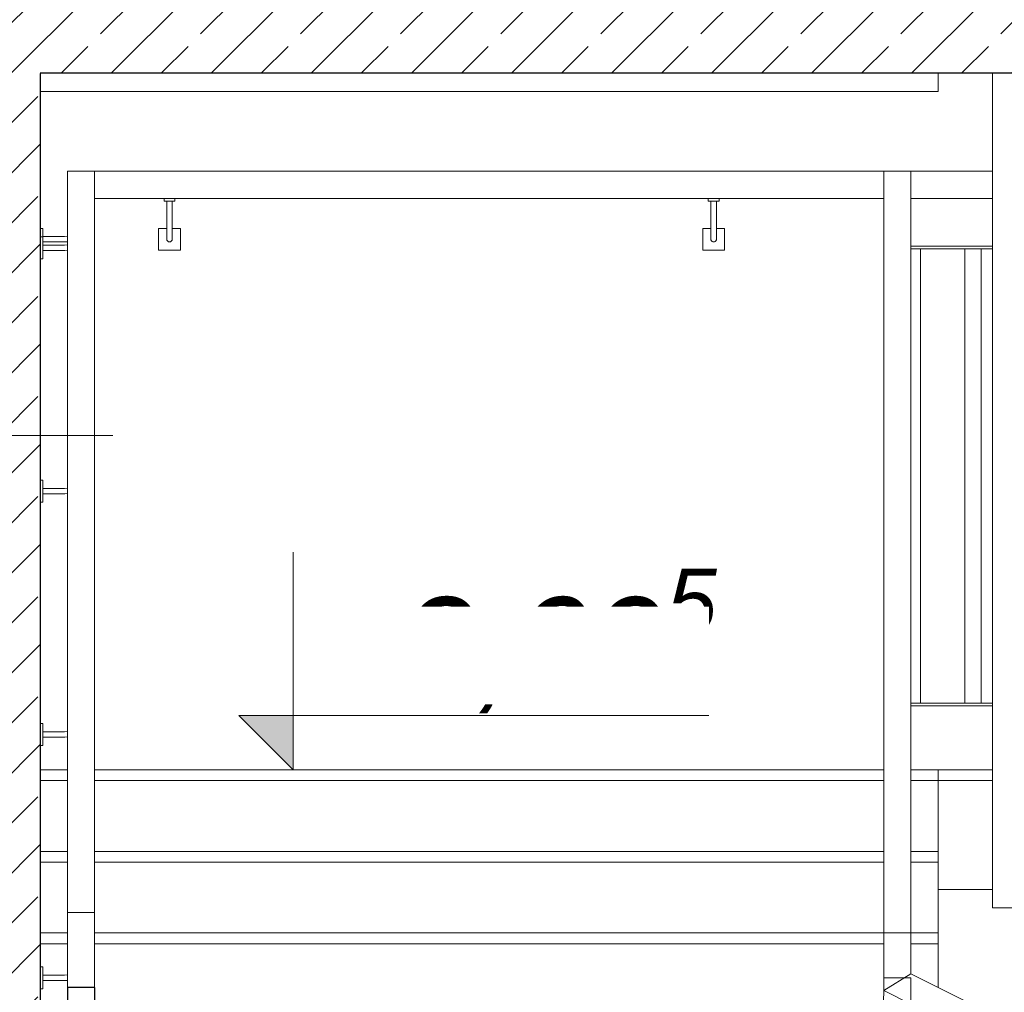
# Model space of a CAD drawing. Header units: centimetres. Extents: x -1103 to 10505, y -997 to 1780.
# Tile 22 of 102: x 1773 to 1954, y 169 to 347. Entities that reach past the tile are written whole.
import ezdxf

# ---------------------------------------------------------------- set-up
doc = ezdxf.new("R2010")
doc.units = ezdxf.units.CM
doc.header["$LTSCALE"] = 0.1
doc.header["$MEASUREMENT"] = 0
doc.linetypes.add('Wipeout_Contour', pattern=[1000, 0, -1000])
for name, color, linetype in [('2_barierki.K_IR', 7, 'Continuous'), ('2_schody.K_IR', 7, 'Continuous'), ('2_stropy.K_IR', 7, 'Continuous'), ('2_ściany podporowe.K_IR', 7, 'Continuous'), ('5_wymiary.K_IR', 7, 'Continuous')]:
    doc.layers.add(name, color=color, linetype=linetype)
doc.styles.add('GENERATED_STYLE_3', font='txt')
pattern_1 = [(45, (0, 0), (-9.19239, 9.19239), []), (45, (-4.596, 4.596), (-9.19239, 9.19239), [9.75, -3.25])]

# ---------------------------------------------------------------- blocks, each defined once
blk = doc.blocks.new('ElemPrzekroju_86_1')
at = {"layer": '2_schody.K_IR', "color": 7, "linetype": 'Continuous', "lineweight": 15}
for p, q in [((1941.85, 334.14), (1941.85, 337.5)), ((1776.85, 334.14), (1941.85, 334.14))]:
    blk.add_line(p, q, dxfattribs=at)
blk = doc.blocks.new('ElemPrzekroju_110_1')
at = {"color": 254, "linetype": 'Wipeout_Contour', "lineweight": 0, "ltscale": 7111.46561}
blk.add_wipeout([(1776.85, 337.5), (1746.85, 337.5), (1746.85, 0), (1776.85, 0)], dxfattribs=at).dxf.layer = '2_ściany podporowe.K_IR'
at = {"layer": '2_ściany podporowe.K_IR', "linetype": 'Continuous', "lineweight": 0, "true_color": 0x000000}
h = blk.add_hatch(dxfattribs=at)
h.set_pattern_fill('Beton_zbrojony_0001', color=18, style=0, pattern_type=2)
h.set_pattern_definition(pattern_1)
h.paths.add_polyline_path([(1776.85, 337.5), (1746.85, 337.5), (1746.85, 0), (1776.85, 0)])
at = {"layer": '2_ściany podporowe.K_IR', "color": 7, "linetype": 'Continuous', "lineweight": 30}
for p, q in [((1776.85, 337.5), (1776.85, 59.5)), ((1746.85, 322.5), (1746.85, 0)), ((1776.85, 59.5), (1776.85, 57.5)), ((1776.85, 37.5), (1776.85, 0))]:
    blk.add_line(p, q, dxfattribs=at)
blk = doc.blocks.new('ElemPrzekroju_186_1')
at = {"layer": '2_schody.K_IR', "color": 7, "linetype": 'Continuous', "lineweight": 15}
for p, q in [((1781.85, 179.5), (1776.85, 179.5)), ((1931.85, 179.5), (1786.85, 179.5)), ((1941.85, 179.5), (1936.85, 179.5)), ((1941.85, 177.5), (1941.85, 179.5))]:
    blk.add_line(p, q, dxfattribs=at)
blk = doc.blocks.new('ElemPrzekroju_187_1')
at = {"layer": '2_schody.K_IR', "color": 7, "linetype": 'Continuous', "lineweight": 15}
for p, q in [((1781.85, 209.5), (1776.85, 209.5)), ((1931.85, 209.5), (1786.85, 209.5)), ((1941.85, 209.5), (1936.85, 209.5)), ((1951.86, 209.5), (1941.85, 209.5)), ((1941.85, 207.5), (1941.85, 209.5)), ((1951.86, 207.5), (1941.85, 207.5))]:
    blk.add_line(p, q, dxfattribs=at)
blk = doc.blocks.new('ElemPrzekroju_188_1')
at = {"layer": '2_schody.K_IR', "color": 7, "linetype": 'Continuous', "lineweight": 15}
for p, q in [((1781.85, 194.5), (1776.85, 194.5)), ((1931.85, 194.5), (1786.85, 194.5)), ((1941.85, 194.5), (1936.85, 194.5)), ((1941.85, 192.5), (1941.85, 194.5))]:
    blk.add_line(p, q, dxfattribs=at)
blk = doc.blocks.new('ElemPrzekroju_190_1')
at = {"layer": '2_schody.K_IR', "color": 7, "linetype": 'Continuous', "lineweight": 15}
for p, q in [((1951.86, 337.5), (1951.86, 319.14)), ((2116.86, 319.14), (2116.86, 322.5)), ((1951.86, 317.26), (1951.86, 319.14)), ((2116.86, 319.14), (2116.86, 317.26)), ((1951.86, 315.39), (1951.86, 317.26)), ((2116.86, 317.26), (2116.86, 315.39)), ((1951.86, 313.51), (1951.86, 315.39)), ((2116.86, 315.39), (2116.86, 313.51)), ((1951.86, 311.64), (1951.86, 313.51)), ((2116.86, 313.51), (2116.86, 311.64)), ((1951.86, 309.76), (1951.86, 311.64)), ((2116.86, 311.64), (2116.86, 309.76)), ((1951.86, 307.89), (1951.86, 309.76)), ((2116.86, 309.76), (2116.86, 307.89)), ((1951.86, 306.01), (1951.86, 307.89)), ((2116.86, 307.89), (2116.86, 306.01)), ((1951.86, 304.14), (1951.86, 306.01)), ((2116.86, 306.01), (2116.86, 304.14)), ((1951.86, 301.64), (1951.86, 304.14)), ((2116.86, 304.14), (2116.86, 301.64)), ((1951.86, 299.14), (1951.86, 301.64)), ((2116.86, 301.64), (2116.86, 299.14)), ((1951.86, 296.64), (1951.86, 299.14)), ((2116.86, 299.14), (2116.86, 296.64)), ((1951.86, 294.14), (1951.86, 296.64)), ((2116.86, 296.64), (2116.86, 294.14)), ((1951.86, 291.64), (1951.86, 294.14)), ((2116.86, 294.14), (2116.86, 291.64)), ((1951.86, 289.14), (1951.86, 291.64)), ((2116.86, 291.64), (2116.86, 289.14)), ((1951.86, 287.26), (1951.86, 289.14)), ((2116.86, 289.14), (2116.86, 287.26)), ((1951.86, 285.39), (1951.86, 287.26)), ((2116.86, 287.26), (2116.86, 285.39)), ((1951.86, 283.51), (1951.86, 285.39)), ((2116.86, 285.39), (2116.86, 283.51)), ((1951.86, 281.64), (1951.86, 283.51)), ((2116.86, 283.51), (2116.86, 281.64)), ((1951.86, 279.76), (1951.86, 281.64)), ((2116.86, 281.64), (2116.86, 279.76)), ((1951.86, 277.89), (1951.86, 279.76)), ((2116.86, 279.76), (2116.86, 277.89)), ((1951.86, 276.01), (1951.86, 277.89)), ((2116.86, 277.89), (2116.86, 276.01)), ((1951.86, 274.14), (1951.86, 276.01)), ((2116.86, 276.01), (2116.86, 274.14)), ((1951.86, 271.64), (1951.86, 274.14)), ((2116.86, 274.14), (2116.86, 271.64)), ((1951.86, 269.14), (1951.86, 271.64)), ((2116.86, 271.64), (2116.86, 269.14)), ((1951.86, 266.64), (1951.86, 269.14)), ((2116.86, 269.14), (2116.86, 266.64)), ((1951.86, 264.14), (1951.86, 266.64)), ((2116.86, 266.64), (2116.86, 264.14)), ((1951.86, 261.64), (1951.86, 264.14)), ((2116.86, 264.14), (2116.86, 261.64)), ((1951.86, 259.14), (1951.86, 261.64)), ((2116.86, 261.64), (2116.86, 259.14)), ((1951.86, 257.26), (1951.86, 259.14)), ((2116.86, 259.14), (2116.86, 257.26)), ((1951.86, 255.39), (1951.86, 257.26)), ((2116.86, 257.26), (2116.86, 255.39)), ((1951.86, 253.51), (1951.86, 255.39)), ((2116.86, 255.39), (2116.86, 253.51)), ((1951.86, 251.64), (1951.86, 253.51)), ((2116.86, 253.51), (2116.86, 251.64)), ((1951.86, 249.76), (1951.86, 251.64)), ((2116.86, 251.64), (2116.86, 249.76)), ((1951.86, 247.89), (1951.86, 249.76)), ((2116.86, 249.76), (2116.86, 247.89)), ((1951.86, 246.01), (1951.86, 247.89)), ((2116.86, 247.89), (2116.86, 246.01)), ((1951.86, 244.14), (1951.86, 246.01)), ((2116.86, 246.01), (2116.86, 244.14)), ((1951.86, 242.26), (1951.86, 244.14)), ((2116.86, 244.14), (2116.86, 242.26)), ((1951.86, 240.39), (1951.86, 242.26)), ((2116.86, 242.26), (2116.86, 240.39)), ((1951.86, 238.51), (1951.86, 240.39)), ((2116.86, 240.39), (2116.86, 238.51)), ((1951.86, 236.64), (1951.86, 238.51)), ((2116.86, 238.51), (2116.86, 236.64)), ((1951.86, 234.76), (1951.86, 236.64)), ((2116.86, 236.64), (2116.86, 234.76)), ((1951.86, 232.89), (1951.86, 234.76)), ((2116.86, 234.76), (2116.86, 232.89)), ((1951.86, 231.01), (1951.86, 232.89)), ((2116.86, 232.89), (2116.86, 231.01)), ((1951.86, 229.14), (1951.86, 231.01)), ((2116.86, 231.01), (2116.86, 229.14)), ((1951.86, 227.26), (1951.86, 229.14)), ((2116.86, 229.14), (2116.86, 227.26)), ((1951.86, 225.39), (1951.86, 227.26)), ((2116.86, 227.26), (2116.86, 225.39)), ((1951.86, 224.76), (1951.86, 225.39)), ((1951.86, 224.14), (1951.86, 224.76)), ((2116.86, 225.39), (2116.86, 224.76)), ((2116.86, 224.76), (2116.86, 224.14)), ((1951.86, 222.89), (1951.86, 224.14)), ((1951.86, 221.64), (1951.86, 222.89)), ((2116.86, 224.14), (2116.86, 222.89)), ((2116.86, 222.89), (2116.86, 221.64)), ((1951.86, 220.39), (1951.86, 221.64)), ((2116.86, 221.64), (2116.86, 220.39)), ((1951.86, 219.14), (1951.86, 220.39)), ((1951.86, 218.51), (1951.86, 219.14)), ((2116.86, 220.39), (2116.86, 219.14)), ((2116.86, 219.14), (2116.86, 218.51)), ((1951.86, 217.89), (1951.86, 218.51)), ((1951.86, 216.01), (1951.86, 217.89)), ((2116.86, 218.51), (2116.86, 217.89)), ((2116.86, 217.89), (2116.86, 216.01)), ((1951.86, 214.14), (1951.86, 216.01)), ((2116.86, 216.01), (2116.86, 214.14)), ((1951.86, 212.26), (1951.86, 214.14)), ((2116.86, 214.14), (2116.86, 212.26)), ((1951.86, 210.39), (1951.86, 212.26)), ((2116.86, 212.26), (2116.86, 210.39)), ((1951.86, 209.76), (1951.86, 210.39)), ((2116.86, 210.39), (2116.86, 209.76)), ((1951.86, 209.14), (1951.86, 209.76)), ((1951.86, 207.89), (1951.86, 209.14)), ((2116.86, 209.76), (2116.86, 209.14)), ((2116.86, 209.14), (2116.86, 207.89)), ((1951.86, 206.64), (1951.86, 207.89)), ((1951.86, 205.39), (1951.86, 206.64)), ((2116.86, 207.89), (2116.86, 206.64)), ((2116.86, 206.64), (2116.86, 205.39)), ((1951.86, 204.14), (1951.86, 205.39)), ((2116.86, 205.39), (2116.86, 204.14)), ((1951.86, 203.51), (1951.86, 204.14)), ((1951.86, 202.89), (1951.86, 203.51)), ((1951.86, 201.01), (1951.86, 202.89)), ((2116.86, 204.14), (2116.86, 203.51)), ((2116.86, 203.51), (2116.86, 202.89)), ((2116.86, 202.89), (2116.86, 201.01)), ((1951.86, 199.14), (1951.86, 201.01)), ((2116.86, 201.01), (2116.86, 199.14)), ((1951.86, 196.64), (1951.86, 199.14)), ((2116.86, 199.14), (2116.86, 196.64)), ((1951.86, 194.14), (1951.86, 196.64)), ((2116.86, 196.64), (2116.86, 194.14)), ((1951.86, 191.64), (1951.86, 194.14)), ((2116.86, 194.14), (2116.86, 191.64)), ((1951.86, 189.14), (1951.86, 191.64)), ((2116.86, 191.64), (2116.86, 189.14)), ((1951.86, 186.64), (1951.86, 189.14)), ((2116.86, 189.14), (2116.86, 186.64)), ((1951.86, 184.14), (1951.86, 186.64)), ((2116.86, 186.64), (2116.86, 184.14)), ((2116.86, 184.14), (1951.86, 184.14))]:
    blk.add_line(p, q, dxfattribs=at)
blk = doc.blocks.new('ElemPrzekroju_191_1')
at = {"layer": '2_schody.K_IR', "color": 7, "linetype": 'Continuous', "lineweight": 15}
blk.add_line((1951.86, 187.5), (1941.85, 187.5), dxfattribs=at)
blk = doc.blocks.new('ElemPrzekroju_238_1')
at = {"layer": '2_schody.K_IR', "color": 7, "linetype": 'Continuous', "lineweight": 15}
for p, q in [((1776.85, 177.5), (1781.85, 177.5)), ((1786.85, 177.5), (1931.85, 177.5)), ((1936.85, 177.5), (1941.85, 177.5)), ((1941.85, 169.5), (1941.85, 177.5))]:
    blk.add_line(p, q, dxfattribs=at)
blk = doc.blocks.new('ElemPrzekroju_239_1')
at = {"layer": '2_schody.K_IR', "color": 7, "linetype": 'Continuous', "lineweight": 15}
for p, q in [((1776.85, 207.5), (1781.85, 207.5)), ((1786.85, 207.5), (1931.85, 207.5)), ((1936.85, 207.5), (1941.85, 207.5)), ((1941.85, 194.5), (1941.85, 207.5))]:
    blk.add_line(p, q, dxfattribs=at)
blk = doc.blocks.new('ElemPrzekroju_240_1')
at = {"layer": '2_schody.K_IR', "color": 7, "linetype": 'Continuous', "lineweight": 15}
for p, q in [((1776.85, 192.5), (1781.85, 192.5)), ((1786.85, 192.5), (1931.85, 192.5)), ((1936.85, 192.5), (1941.85, 192.5)), ((1941.85, 179.5), (1941.85, 192.5))]:
    blk.add_line(p, q, dxfattribs=at)
blk = doc.blocks.new('ElemPrzekroju_264_1')
at = {"layer": '2_barierki.K_IR', "color": 7, "linetype": 'Continuous', "lineweight": 0}
for p, q in [((2031.85, 124.55), (1936.85, 172)), ((1936.85, 166.41), (1931.85, 168.91)), ((2021.85, 123.95), (1936.85, 166.41)), ((2026.85, 121.46), (2021.85, 123.95)), ((2030.67, 119.55), (2031.85, 124.55)), ((2029.35, 120.2), (2026.85, 121.46)), ((2030.67, 119.55), (2029.35, 120.2))]:
    blk.add_line(p, q, dxfattribs=at)
blk = doc.blocks.new('ElemPrzekroju_267_1')
at = {"layer": '2_barierki.K_IR', "color": 7, "linetype": 'Continuous', "lineweight": 0}
for p, q in [((1936.85, 319.5), (1951.86, 319.5)), ((1936.85, 314.5), (1951.86, 314.5))]:
    blk.add_line(p, q, dxfattribs=at)
blk = doc.blocks.new('ElemPrzekroju_268_1')
at = {"layer": '2_barierki.K_IR', "color": 7, "linetype": 'Continuous', "lineweight": 0}
for p, q in [((1936.85, 221.75), (1951.86, 221.75)), ((1936.85, 221.25), (1951.86, 221.25))]:
    blk.add_line(p, q, dxfattribs=at)
blk = doc.blocks.new('ElemPrzekroju_269_1')
at = {"layer": '2_barierki.K_IR', "color": 7, "linetype": 'Continuous', "lineweight": 0}
for p, q in [((1936.85, 305.75), (1951.86, 305.75)), ((1936.85, 305.25), (1951.86, 305.25))]:
    blk.add_line(p, q, dxfattribs=at)
blk = doc.blocks.new('ElemPrzekroju_320_1')
at = {"layer": '2_barierki.K_IR', "color": 7, "linetype": 'Continuous', "lineweight": 15}
for p, q in [((1931.85, 319.5), (1786.85, 319.5)), ((1931.85, 314.5), (1786.85, 314.5))]:
    blk.add_line(p, q, dxfattribs=at)
at = {"layer": '2_barierki.K_IR', "color": 7, "linetype": 'Continuous', "lineweight": 0}
for p, q in [((1799.61, 314), (1799.61, 314.5)), ((1799.61, 314), (1801.61, 314)), ((1800.11, 314), (1800.11, 310)), ((1801.11, 314), (1801.11, 310)), ((1801.61, 314), (1801.61, 314.5)), ((1899.61, 314), (1899.61, 314.5)), ((1899.61, 314), (1901.61, 314)), ((1900.11, 314), (1900.11, 310)), ((1901.11, 314), (1901.11, 310)), ((1901.61, 314), (1901.61, 314.5)), ((1800.11, 310), (1800.11, 309.48)), ((1800.11, 309.48), (1800.11, 308.97)), ((1801.11, 310), (1801.11, 309.48)), ((1801.11, 309.48), (1801.11, 308.97)), ((1900.11, 310), (1900.11, 309.48)), ((1900.11, 309.48), (1900.11, 308.97)), ((1901.11, 310), (1901.11, 309.48)), ((1901.11, 309.48), (1901.11, 308.97)), ((1798.61, 305), (1798.61, 309)), ((1798.61, 309), (1800.11, 309)), ((1800.11, 308.97), (1800.11, 308.5)), ((1800.11, 308.5), (1800.11, 308.07)), ((1800.11, 308.07), (1800.11, 307.7)), ((1800.11, 307.7), (1800.11, 307.4)), ((1801.11, 309), (1802.61, 309)), ((1801.11, 308.97), (1801.11, 308.5)), ((1801.11, 308.5), (1801.11, 308.07)), ((1801.11, 308.07), (1801.11, 307.7)), ((1801.11, 307.7), (1801.11, 307.4)), ((1802.61, 309), (1802.61, 305)), ((1898.61, 305), (1898.61, 309)), ((1898.61, 309), (1900.11, 309)), ((1900.11, 308.97), (1900.11, 308.5)), ((1900.11, 308.5), (1900.11, 308.07)), ((1900.11, 308.07), (1900.11, 307.7)), ((1900.11, 307.7), (1900.11, 307.4)), ((1901.11, 309), (1902.61, 309)), ((1901.11, 308.97), (1901.11, 308.5)), ((1901.11, 308.5), (1901.11, 308.07)), ((1901.11, 308.07), (1901.11, 307.7)), ((1901.11, 307.7), (1901.11, 307.4)), ((1902.61, 309), (1902.61, 305)), ((1800.11, 307.4), (1800.11, 307.18)), ((1800.11, 307.18), (1800.11, 307.05)), ((1800.11, 307.05), (1800.11, 307)), ((1800.11, 306.91), (1800.11, 307)), ((1800.14, 306.83), (1800.11, 306.91)), ((1800.17, 306.75), (1800.14, 306.83)), ((1800.22, 306.68), (1800.17, 306.75)), ((1800.28, 306.62), (1800.22, 306.68)), ((1800.36, 306.57), (1800.28, 306.62)), ((1800.43, 306.53), (1800.36, 306.57)), ((1800.52, 306.51), (1800.43, 306.53)), ((1800.61, 306.5), (1800.52, 306.51)), ((1800.69, 306.51), (1800.61, 306.5)), ((1800.78, 306.53), (1800.69, 306.51)), ((1800.86, 306.57), (1800.78, 306.53)), ((1800.93, 306.62), (1800.86, 306.57)), ((1800.99, 306.68), (1800.93, 306.62)), ((1801.04, 306.75), (1800.99, 306.68)), ((1801.08, 306.83), (1801.04, 306.75)), ((1801.1, 306.91), (1801.08, 306.83)), ((1801.11, 307), (1801.1, 306.91)), ((1801.11, 307.4), (1801.11, 307.18)), ((1801.11, 307.18), (1801.11, 307.05)), ((1801.11, 307.05), (1801.11, 307)), ((1900.11, 307.4), (1900.11, 307.18)), ((1900.11, 307.18), (1900.11, 307.05)), ((1900.11, 307.05), (1900.11, 307)), ((1900.11, 306.91), (1900.11, 307)), ((1900.14, 306.83), (1900.11, 306.91)), ((1900.17, 306.75), (1900.14, 306.83)), ((1900.22, 306.68), (1900.17, 306.75)), ((1900.28, 306.62), (1900.22, 306.68)), ((1900.36, 306.57), (1900.28, 306.62)), ((1900.43, 306.53), (1900.36, 306.57)), ((1900.52, 306.51), (1900.43, 306.53)), ((1900.61, 306.5), (1900.52, 306.51)), ((1900.69, 306.51), (1900.61, 306.5)), ((1900.78, 306.53), (1900.69, 306.51)), ((1900.86, 306.57), (1900.78, 306.53)), ((1900.93, 306.62), (1900.86, 306.57)), ((1900.99, 306.68), (1900.93, 306.62)), ((1901.04, 306.75), (1900.99, 306.68)), ((1901.08, 306.83), (1901.04, 306.75)), ((1901.1, 306.91), (1901.08, 306.83)), ((1901.11, 307), (1901.1, 306.91)), ((1901.11, 307.4), (1901.11, 307.18)), ((1901.11, 307.18), (1901.11, 307.05)), ((1901.11, 307.05), (1901.11, 307)), ((1802.61, 305), (1798.61, 305)), ((1902.61, 305), (1898.61, 305))]:
    blk.add_line(p, q, dxfattribs=at)
blk = doc.blocks.new('ElemPrzekroju_321_1')
at = {"layer": '2_barierki.K_IR', "color": 7, "linetype": 'Continuous', "lineweight": 0}
for p, q in [((1777.35, 309), (1776.85, 309)), ((1777.35, 307.42), (1777.35, 309)), ((1781.33, 307.5), (1777.35, 307.5)), ((1781.37, 306.5), (1777.35, 306.5)), ((1781.79, 307.54), (1781.33, 307.5)), ((1781.85, 306.54), (1781.37, 306.5)), ((1781.85, 307.56), (1781.79, 307.54))]:
    blk.add_line(p, q, dxfattribs=at)
blk = doc.blocks.new('ElemPrzekroju_322_1')
at = {"layer": '2_barierki.K_IR', "color": 7, "linetype": 'Continuous', "lineweight": 15}
for p, q in [((1786.85, 319.5), (1781.85, 319.5)), ((1781.85, 319.5), (1781.85, 183.25)), ((1786.85, 319.5), (1786.85, 183.25)), ((1786.85, 183.25), (1781.85, 183.25))]:
    blk.add_line(p, q, dxfattribs=at)
at = {"layer": '2_barierki.K_IR', "color": 7, "linetype": 'Continuous', "lineweight": 0}
for p, q in [((1777.35, 307.42), (1776.85, 307.42)), ((1777.35, 303.42), (1777.35, 307.42)), ((1781.33, 305.92), (1777.35, 305.92)), ((1781.79, 305.96), (1781.33, 305.92)), ((1781.85, 305.98), (1781.79, 305.96)), ((1781.37, 304.92), (1777.35, 304.92)), ((1781.85, 304.96), (1781.37, 304.92)), ((1777.35, 303.42), (1776.85, 303.42)), ((1777.35, 262.7), (1776.85, 262.7)), ((1777.35, 258.7), (1777.35, 262.7)), ((1781.33, 261.2), (1777.35, 261.2)), ((1781.79, 261.24), (1781.33, 261.2)), ((1781.85, 261.26), (1781.79, 261.24)), ((1781.37, 260.2), (1777.35, 260.2)), ((1781.85, 260.24), (1781.37, 260.2)), ((1777.35, 258.7), (1776.85, 258.7)), ((1777.35, 217.98), (1776.85, 217.98)), ((1777.35, 213.98), (1777.35, 217.98)), ((1781.33, 216.48), (1777.35, 216.48)), ((1781.37, 215.48), (1777.35, 215.48)), ((1781.79, 216.52), (1781.33, 216.48)), ((1781.85, 215.52), (1781.37, 215.48)), ((1781.85, 216.53), (1781.79, 216.52)), ((1777.35, 213.98), (1776.85, 213.98)), ((1777.35, 173.26), (1776.85, 173.26)), ((1777.35, 169.26), (1777.35, 173.26)), ((1781.33, 171.76), (1777.35, 171.76)), ((1781.37, 170.76), (1777.35, 170.76)), ((1781.79, 171.8), (1781.33, 171.76)), ((1781.85, 170.8), (1781.37, 170.76)), ((1781.85, 171.81), (1781.79, 171.8)), ((1777.35, 169.26), (1776.85, 169.26))]:
    blk.add_line(p, q, dxfattribs=at)
blk = doc.blocks.new('ElemPrzekroju_323_1')
at = {"layer": '2_barierki.K_IR', "color": 7, "linetype": 'Continuous', "lineweight": 15}
for p, q in [((1781.85, 183.25), (1781.85, 169.5)), ((1786.85, 183.25), (1786.85, 169.5))]:
    blk.add_line(p, q, dxfattribs=at)
blk = doc.blocks.new('ElemPrzekroju_324_1')
at = {"layer": '2_barierki.K_IR', "color": 7, "linetype": 'Continuous', "lineweight": 0}
for p, q in [((1783.81, 159.57), (1783.7, 159.15)), ((1783.85, 160.02), (1783.81, 159.57)), ((1784.8, 159.39), (1784.64, 158.8)), ((1784.85, 159.98), (1784.8, 159.39)), ((1777.35, 159), (1776.85, 159)), ((1777.35, 155), (1777.35, 159)), ((1781.33, 157.5), (1777.35, 157.5)), ((1781.79, 157.54), (1781.33, 157.5)), ((1782.21, 157.65), (1781.79, 157.54)), ((1782.6, 157.84), (1782.21, 157.65)), ((1782.96, 158.09), (1782.6, 157.84)), ((1783.27, 158.39), (1782.96, 158.09)), ((1783.52, 158.75), (1783.27, 158.39)), ((1783.7, 159.15), (1783.52, 158.75)), ((1784.04, 157.75), (1783.6, 157.32)), ((1784.39, 158.25), (1784.04, 157.75)), ((1784.64, 158.8), (1784.39, 158.25)), ((1781.37, 156.5), (1777.35, 156.5)), ((1781.96, 156.55), (1781.37, 156.5)), ((1782.55, 156.71), (1781.96, 156.55)), ((1783.1, 156.97), (1782.55, 156.71)), ((1783.6, 157.32), (1783.1, 156.97)), ((1777.35, 155), (1776.85, 155))]:
    blk.add_line(p, q, dxfattribs=at)
at = {"color": 254, "linetype": 'Wipeout_Contour', "lineweight": 0, "ltscale": 7168.609448}
blk.add_wipeout([(1786.85, 169.5), (1781.85, 169.5), (1781.85, 164.5), (1786.85, 164.5)], dxfattribs=at).dxf.layer = '2_barierki.K_IR'
at = {"layer": '2_barierki.K_IR', "linetype": 'Continuous', "lineweight": 0, "true_color": 0x000000}
h = blk.add_hatch(dxfattribs=at)
h.set_pattern_fill('Stal_0001', color=18, style=0, pattern_type=2)
h.set_pattern_definition([(45, (0, 0), (-15.9099, 15.9099), []), (45, (-5.303, 5.303), (-15.9099, 15.9099), [])])
h.paths.add_polyline_path([(1786.85, 169.5), (1781.85, 169.5), (1781.85, 164.5), (1786.85, 164.5)])
at = {"layer": '2_barierki.K_IR', "color": 7, "linetype": 'Continuous', "lineweight": 30}
for p, q in [((1781.85, 169.5), (1781.85, 164.5)), ((1786.85, 169.5), (1781.85, 169.5)), ((1786.85, 169.5), (1786.85, 164.5)), ((1786.85, 164.5), (1781.85, 164.5))]:
    blk.add_line(p, q, dxfattribs=at)
at = {"layer": '2_barierki.K_IR', "color": 7, "linetype": 'Continuous', "lineweight": 0}
for p, q in [((1783.35, 164), (1783.35, 164.5)), ((1783.35, 164), (1785.35, 164)), ((1783.85, 164), (1783.85, 160.02)), ((1784.85, 164), (1784.85, 159.98)), ((1785.35, 164), (1785.35, 164.5))]:
    blk.add_line(p, q, dxfattribs=at)
blk = doc.blocks.new('ElemPrzekroju_374_1')
at = {"color": 254, "linetype": 'Wipeout_Contour', "lineweight": 0, "ltscale": 7852.609029}
blk.add_wipeout([(1746.85, 357.5), (1746.85, 337.5), (2116.86, 337.5), (2116.86, 357.5)], dxfattribs=at).dxf.layer = '2_stropy.K_IR'
at = {"layer": '2_stropy.K_IR', "linetype": 'Continuous', "lineweight": 0, "true_color": 0x000000}
h = blk.add_hatch(dxfattribs=at)
h.set_pattern_fill('Beton_zbrojony_0001', color=18, style=0, pattern_type=2)
h.set_pattern_definition(pattern_1)
h.paths.add_polyline_path([(1746.85, 357.5), (1746.85, 337.5), (2116.86, 337.5), (2116.86, 357.5)])
at = {"layer": '2_stropy.K_IR', "color": 7, "linetype": 'Continuous', "lineweight": 30}
blk.add_line((2116.86, 337.5), (1776.85, 337.5), dxfattribs=at)
blk = doc.blocks.new('ElemPrzekroju_554_1')
at = {"layer": '2_barierki.K_IR', "color": 7, "linetype": 'Continuous', "lineweight": 0}
for p, q in [((1931.85, 171.25), (1931.85, 179.5)), ((1931.85, 179.5), (1936.85, 179.5)), ((1936.85, 172), (1936.85, 179.5)), ((1931.85, 168.91), (1936.85, 172)), ((1931.85, 168.91), (1931.85, 171.25))]:
    blk.add_line(p, q, dxfattribs=at)
blk = doc.blocks.new('ElemPrzekroju_555_1')
at = {"layer": '2_barierki.K_IR', "color": 7, "linetype": 'Continuous', "lineweight": 0}
for p, q in [((1931.85, 319.5), (1936.85, 319.5)), ((1931.85, 179.5), (1931.85, 319.5)), ((1936.85, 179.5), (1936.85, 319.5))]:
    blk.add_line(p, q, dxfattribs=at)
blk = doc.blocks.new('ElemPrzekroju_568_1')
at = {"layer": '2_barierki.K_IR', "color": 7, "linetype": 'Continuous', "lineweight": 0}
blk.add_line((1938.64, 221.75), (1938.64, 305.25), dxfattribs=at)
blk = doc.blocks.new('ElemPrzekroju_569_1')
at = {"layer": '2_barierki.K_IR', "color": 7, "linetype": 'Continuous', "lineweight": 0}
for p, q in [((1946.75, 221.75), (1946.75, 305.25)), ((1949.75, 221.75), (1949.75, 305.25))]:
    blk.add_line(p, q, dxfattribs=at)
blk = doc.blocks.new('ElemPrzekroju_573_1')
at = {"layer": '2_barierki.K_IR', "color": 7, "linetype": 'Continuous', "lineweight": 0}
for p, q in [((1931.71, 65.04), (1931.85, 171.25)), ((1931.85, 171.25), (1936.85, 171.25)), ((1936.85, 166.41), (1936.85, 171.25)), ((1936.84, 158.29), (1936.85, 166.41)), ((1936.87, 158.27), (1936.86, 166.41)), ((1936.72, 74.34), (1936.83, 157.73)), ((1936.83, 157.73), (1936.84, 158.29)), ((1936.99, 74.21), (1936.87, 157.71)), ((1936.72, 73.78), (1936.72, 74.34)), ((1936.71, 63.79), (1936.72, 73.78)), ((1937, 64.96), (1936.99, 73.65)), ((1931.71, 65.04), (1936.71, 63.79)), ((1936.71, 63.79), (1937, 64.96))]:
    blk.add_line(p, q, dxfattribs=at)
blk = doc.blocks.new('Wymiary_6_1', base_point=(1823.34, 209.5))
at = {"layer": '5_wymiary.K_IR', "linetype": 'Continuous', "lineweight": 0}
blk.add_hatch(color=1, dxfattribs=at).paths.add_polyline_path([(1823.34, 209.5), (1823.34, 219.5), (1813.34, 219.5)])
at = {"layer": '5_wymiary.K_IR', "color": 1, "linetype": 'Continuous', "lineweight": 0}
for p, q in [((1823.34, 209.5), (1823.34, 249.5)), ((1823.34, 209.5), (1813.34, 219.5)), ((1813.34, 219.5), (1823.34, 219.5)), ((1823.34, 219.5), (1899.73, 219.5)), ((1823.34, 209.5), (1815.84, 209.5)), ((1823.34, 209.5), (1830.84, 209.5))]:
    blk.add_line(p, q, dxfattribs=at)
at = {"layer": '5_wymiary.K_IR', "color": 1, "lineweight": 0, "insert": (1828.34, 217.95), "char_height": 18, "attachment_point": 7, "style": 'GENERATED_STYLE_3'}
blk.add_mtext('\\A1;{\\pql;\\fArial|b0|i1|c238|p38;+2,09\\fArial|b0|i1|c238|p38;\\A1{\\H.66x;\\S5^  ;}}', dxfattribs=at)
at = {"color": 254, "linetype": 'Wipeout_Contour', "lineweight": 0, "ltscale": 7513.019716}
blk.add_wipeout([(1828.34, 221.5), (1899.73, 221.5), (1899.73, 239.5), (1828.34, 239.5)], dxfattribs=at).dxf.layer = '5_wymiary.K_IR'
blk = doc.blocks.new('Etykieta_1_1', base_point=(1583.14, 184.49))
at = {"layer": '5_wymiary.K_IR', "color": 7, "lineweight": 13, "insert": (1627.71, 155.5), "char_height": 20, "attachment_point": 1, "rotation": 89.996, "style": 'GENERATED_STYLE_3'}
blk.add_mtext('\\A1;{\\pql;\\pt0,10600;\\fArial|b0|i1|c238|p38;SF1 \\fArial|b0|i1|c238|p38;\\A1{\\H.66x;\\S^  ;}\\fArial|b0|i1|c238|p38;\\fArial|b0|i1|c238|p38;\\A1{\\H.66x;\\S^  ;}\\fArial|b0|i1|c238|p38;\\fArial|b0|i1|c238|p38;\\fArial|b0|i1|c238|p38;\\fArial|b0|i1|c238|p38;\\fArial|b0|i1|c238|p38;\\fArial|b0|i1|c238|p38;\\fArial|b0|i1|c238|p38;\\fArial|b0|i1|c238|p38;\\fArial|b0|i1|c238|p38;\\fArial|b0|i1|c238|p38;\\fArial|b0|i1|c238|p38;\\fArial|b0|i1|c238|p38;\\fArial|b0|i1|c238|p38;\\fArial|b0|i1|c238|p38;\\fArial|b0|i1|c238|p38;\\fArial|b0|i1|c238|p38;\\fArial|b0|i1|c238|p38;\\fArial|b0|i1|c238|p38;\\fArial|b0|i1|c238|p38;\\fArial|b0|i1|c238|p38;\\fArial|b0|i1|c238|p38;\\fArial|b0|i1|c238|p38;\\fArial|b0|i1|c238|p38;\\fArial|b0|i1|c238|p38;\\fArial|b0|i1|c238|p38;\\fArial|b0|i1|c238|p38;\\fArial|b0|i1|c238|p38;\\fArial|b0|i1|c238|p38;\\fArial|b0|i1|c238|p38;\\fArial|b0|i1|c238|p38;\\fArial|b0|i1|c238|p38;\\fArial|b0|i1|c238|p38;\\fArial|b0|i1|c238|p38;\\fArial|b0|i1|c238|p38;\\fArial|b0|i1|c238|p38;\\fArial|b0|i1|c238|p38;\\fArial|b0|i1|c238|p38;\\fArial|b0|i1|c238|p38;\\fArial|b0|i1|c238|p38;\\fArial|b0|i1|c238|p38;\\fArial|b0|i1|c238|p38;\\fArial|b0|i1|c238|p38;\\fArial|b0|i1|c238|p38;\\fArial|b0|i1|c238|p38;}', dxfattribs=at)
blk = doc.blocks.new('Etykieta_8_1', base_point=(1760.22, 270.95))
at = {"layer": '5_wymiary.K_IR', "color": 7, "linetype": 'Continuous', "lineweight": 13}
blk.add_line((1790.22, 270.95), (1730.22, 270.96), dxfattribs=at)
at = {"color": 254, "linetype": 'Wipeout_Contour', "lineweight": 0, "ltscale": 6904.582005}
blk.add_wipeout([(1720.22, 299.94), (1688.79, 299.94), (1688.79, 241.98), (1720.22, 241.97)], dxfattribs=at).dxf.layer = '5_wymiary.K_IR'
at = {"layer": '5_wymiary.K_IR', "color": 7, "linetype": 'Continuous', "lineweight": 13}
for p, q in [((1720.22, 299.94), (1688.79, 299.94)), ((1688.79, 299.94), (1688.79, 241.98)), ((1720.22, 241.97), (1720.22, 299.94)), ((1730.22, 270.96), (1720.22, 270.96)), ((1688.79, 241.98), (1720.22, 241.97))]:
    blk.add_line(p, q, dxfattribs=at)
at = {"layer": '5_wymiary.K_IR', "color": 7, "lineweight": 13, "insert": (1693.36, 241.97), "char_height": 20, "attachment_point": 1, "rotation": 89.996, "style": 'GENERATED_STYLE_3'}
blk.add_mtext('\\A1;{\\pql;\\pt0,10600;\\fArial|b0|i1|c238|p38;SZ2 \\fArial|b0|i1|c238|p38;\\A1{\\H.66x;\\S^  ;}\\fArial|b0|i1|c238|p38;\\fArial|b0|i1|c238|p38;\\A1{\\H.66x;\\S^  ;}\\fArial|b0|i1|c238|p38;\\fArial|b0|i1|c238|p38;\\fArial|b0|i1|c238|p38;\\fArial|b0|i1|c238|p38;\\fArial|b0|i1|c238|p38;\\fArial|b0|i1|c238|p38;\\fArial|b0|i1|c238|p38;\\fArial|b0|i1|c238|p38;\\fArial|b0|i1|c238|p38;\\fArial|b0|i1|c238|p38;\\fArial|b0|i1|c238|p38;\\fArial|b0|i1|c238|p38;\\fArial|b0|i1|c238|p38;\\fArial|b0|i1|c238|p38;\\fArial|b0|i1|c238|p38;\\fArial|b0|i1|c238|p38;\\fArial|b0|i1|c238|p38;\\fArial|b0|i1|c238|p38;\\fArial|b0|i1|c238|p38;\\fArial|b0|i1|c238|p38;\\fArial|b0|i1|c238|p38;\\fArial|b0|i1|c238|p38;\\fArial|b0|i1|c238|p38;\\fArial|b0|i1|c238|p38;\\fArial|b0|i1|c238|p38;\\fArial|b0|i1|c238|p38;\\fArial|b0|i1|c238|p38;\\fArial|b0|i1|c238|p38;\\fArial|b0|i1|c238|p38;\\fArial|b0|i1|c238|p38;\\fArial|b0|i1|c238|p38;\\fArial|b0|i1|c238|p38;\\fArial|b0|i1|c238|p38;\\fArial|b0|i1|c238|p38;\\fArial|b0|i1|c238|p38;\\fArial|b0|i1|c238|p38;\\fArial|b0|i1|c238|p38;\\fArial|b0|i1|c238|p38;\\fArial|b0|i1|c238|p38;\\fArial|b0|i1|c238|p38;\\fArial|b0|i1|c238|p38;\\fArial|b0|i1|c238|p38;\\fArial|b0|i1|c238|p38;\\fArial|b0|i1|c238|p38;}', dxfattribs=at)

msp = doc.modelspace()

# ---------------------------------------------------------------- block references
at = {"layer": '2_barierki.K_IR', "lineweight": 0}
for name in ['ElemPrzekroju_320_1', 'ElemPrzekroju_555_1', 'ElemPrzekroju_267_1', 'ElemPrzekroju_269_1', 'ElemPrzekroju_568_1', 'ElemPrzekroju_569_1', 'ElemPrzekroju_268_1', 'ElemPrzekroju_323_1', 'ElemPrzekroju_554_1', 'ElemPrzekroju_264_1', 'ElemPrzekroju_573_1']:
    msp.add_blockref(name, (0, 0), dxfattribs=at)
at = {"layer": '2_schody.K_IR', "lineweight": 0}
for name in ['ElemPrzekroju_86_1', 'ElemPrzekroju_190_1', 'ElemPrzekroju_191_1']:
    msp.add_blockref(name, (0, 0), dxfattribs=at)

# ---------------------------------------------------------------- next in the draw order: block references
at = {"layer": '2_ściany podporowe.K_IR', "lineweight": 0}
msp.add_blockref('ElemPrzekroju_110_1', (0, 0), dxfattribs=at)

# ---------------------------------------------------------------- next in the draw order: block references
at = {"layer": '2_barierki.K_IR', "lineweight": 0}
for name in ['ElemPrzekroju_322_1', 'ElemPrzekroju_321_1']:
    msp.add_blockref(name, (0, 0), dxfattribs=at)
at = {"layer": '2_schody.K_IR', "lineweight": 0}
for name in ['ElemPrzekroju_187_1', 'ElemPrzekroju_239_1', 'ElemPrzekroju_188_1', 'ElemPrzekroju_240_1', 'ElemPrzekroju_186_1', 'ElemPrzekroju_238_1']:
    msp.add_blockref(name, (0, 0), dxfattribs=at)
at = {"layer": '2_stropy.K_IR', "lineweight": 0}
msp.add_blockref('ElemPrzekroju_374_1', (0, 0), dxfattribs=at)

# ---------------------------------------------------------------- next in the draw order: block references
at = {"layer": '2_barierki.K_IR', "lineweight": 0}
msp.add_blockref('ElemPrzekroju_324_1', (0, 0), dxfattribs=at)
at = {"layer": '5_wymiary.K_IR', "color": 1, "linetype": 'Continuous', "lineweight": 0}
msp.add_blockref('Wymiary_6_1', (1823.34, 209.5), dxfattribs=at)

# ---------------------------------------------------------------- next in the draw order: block references
at = {"layer": '5_wymiary.K_IR', "color": 7, "linetype": 'Continuous', "lineweight": 13}
for name, p in [('Etykieta_8_1', (1760.22, 270.95)), ('Etykieta_1_1', (1583.14, 184.49))]:
    msp.add_blockref(name, p, dxfattribs=at)

doc.saveas('drawing.dxf')
